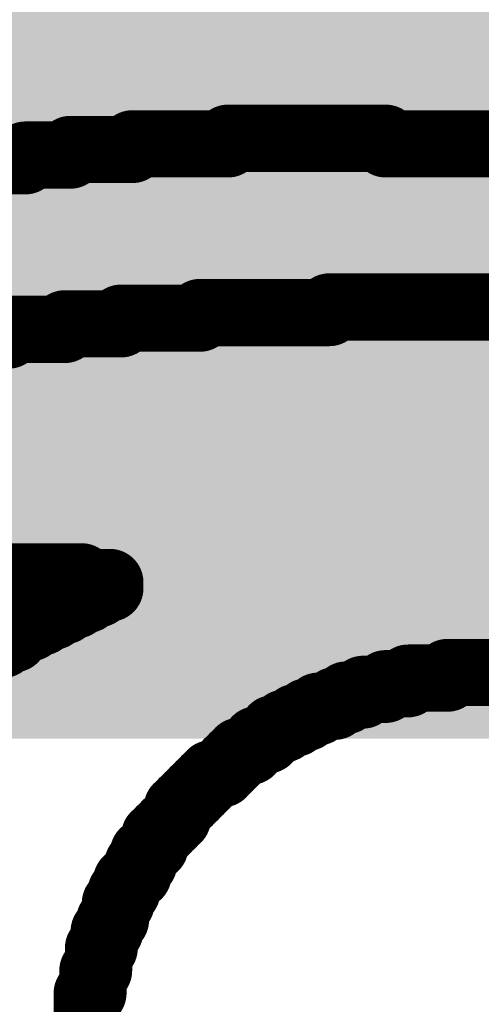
# Model space of a CAD drawing. Header units: inches. Extents: x -0.03 to 9.71, y 0 to 4.44.
# Tile 22 of 118: x 0.1701 to 0.2044, y 0.7502 to 0.8235. Entities that reach past the tile are written whole.
import ezdxf

# ---------------------------------------------------------------- set-up
doc = ezdxf.new("R2010")
doc.units = ezdxf.units.IN
doc.header["$MEASUREMENT"] = 0
doc.layers.add('Bottom Solder', color=6, linetype='Continuous')
doc.layers.add('Top Overlay', color=2, linetype='Continuous')

msp = doc.modelspace()

# ---------------------------------------------------------------- hatches: boundary and pattern name
at = {"layer": 'Bottom Solder'}
msp.add_hatch(color=6, dxfattribs=at).paths.add_polyline_path([(0.025136, 0.77), (4.305573, 0.77), (4.305573, 0.976379), (0.025136, 0.976379)])

# ---------------------------------------------------------------- linework, layer by layer
at = {"layer": 'Top Overlay'}
for p, q in [((0.178469, 0.813807), (0.178469, 0.814225)), ((0.178469, 0.814225), (0.185575, 0.814225)), ((0.185575, 0.814225), (0.185575, 0.814642)), ((0.185575, 0.814642), (0.197284, 0.814642)), ((0.197284, 0.814642), (0.197284, 0.814225)), ((0.197284, 0.814225), (0.206902, 0.814225)), ((0.170524, 0.812969), (0.170524, 0.81339)), ((0.170524, 0.81339), (0.173867, 0.81339)), ((0.173867, 0.81339), (0.173867, 0.813807)), ((0.173867, 0.813807), (0.178469, 0.813807)), ((0.167595, 0.812969), (0.170524, 0.812969)), ((0.193103, 0.801681), (0.183485, 0.801681)), ((0.183485, 0.801681), (0.183485, 0.801264)), ((0.208992, 0.802099), (0.193103, 0.802099)), ((0.193103, 0.802099), (0.193103, 0.801681)), ((0.183485, 0.801264), (0.17763, 0.801264)), ((0.17763, 0.801264), (0.17763, 0.800843)), ((0.173449, 0.800425), (0.169268, 0.800425)), ((0.17763, 0.800843), (0.173449, 0.800843)), ((0.173449, 0.800843), (0.173449, 0.800425)), ((0.15965, 0.782028), (0.174705, 0.782028)), ((0.174705, 0.782028), (0.174705, 0.78161)), ((0.174705, 0.78161), (0.176796, 0.78161)), ((0.176796, 0.781189), (0.175957, 0.781189)), ((0.175957, 0.781189), (0.175957, 0.780772)), ((0.176796, 0.78161), (0.176796, 0.781189)), ((0.175957, 0.780772), (0.175122, 0.780772)), ((0.175122, 0.780772), (0.175122, 0.780354)), ((0.174284, 0.779937), (0.173449, 0.779937)), ((0.173449, 0.779937), (0.173449, 0.779516)), ((0.175122, 0.780354), (0.174284, 0.780354)), ((0.174284, 0.780354), (0.174284, 0.779937)), ((0.172615, 0.779099), (0.171776, 0.779099)), ((0.171776, 0.779099), (0.171776, 0.778681)), ((0.173449, 0.779516), (0.172615, 0.779516)), ((0.172615, 0.779516), (0.172615, 0.779099)), ((0.170941, 0.778264), (0.170103, 0.778264)), ((0.170103, 0.778264), (0.170103, 0.777846)), ((0.171776, 0.778681), (0.170941, 0.778681)), ((0.170941, 0.778681), (0.170941, 0.778264)), ((0.170103, 0.777846), (0.169685, 0.777846)), ((0.201886, 0.7745), (0.201886, 0.774917)), ((0.201886, 0.774917), (0.208158, 0.774917)), ((0.197284, 0.773665), (0.197284, 0.774083)), ((0.197284, 0.774083), (0.198957, 0.774083)), ((0.198957, 0.774083), (0.198957, 0.7745)), ((0.198957, 0.7745), (0.201886, 0.7745)), ((0.194359, 0.772827), (0.194359, 0.773244)), ((0.194359, 0.773244), (0.195611, 0.773244)), ((0.195611, 0.773244), (0.195611, 0.773665)), ((0.195611, 0.773665), (0.197284, 0.773665)), ((0.192268, 0.771992), (0.192268, 0.772409)), ((0.192268, 0.772409), (0.19352, 0.772409)), ((0.19352, 0.772409), (0.19352, 0.772827)), ((0.19352, 0.772827), (0.194359, 0.772827)), ((0.19143, 0.771575), (0.19143, 0.771992)), ((0.19143, 0.771992), (0.192268, 0.771992)), ((0.189756, 0.770736), (0.189756, 0.771154)), ((0.189756, 0.771154), (0.190595, 0.771154)), ((0.190595, 0.771154), (0.190595, 0.771575)), ((0.190595, 0.771575), (0.19143, 0.771575)), ((0.188504, 0.769902), (0.188504, 0.770319)), ((0.188504, 0.770319), (0.188922, 0.770319)), ((0.188922, 0.770319), (0.188922, 0.770736)), ((0.188922, 0.770736), (0.189756, 0.770736)), ((0.187248, 0.769063), (0.187248, 0.76948)), ((0.187248, 0.76948), (0.187666, 0.76948)), ((0.187666, 0.76948), (0.187666, 0.769902)), ((0.187666, 0.769902), (0.188504, 0.769902)), ((0.186414, 0.768646), (0.186414, 0.769063)), ((0.186414, 0.769063), (0.187248, 0.769063)), ((0.185575, 0.767811), (0.185575, 0.768228)), ((0.185575, 0.768228), (0.185993, 0.768228)), ((0.185993, 0.768228), (0.185993, 0.768646)), ((0.185993, 0.768646), (0.186414, 0.768646)), ((0.184323, 0.766972), (0.184323, 0.76739)), ((0.184323, 0.76739), (0.185158, 0.76739)), ((0.185158, 0.76739), (0.185158, 0.767811)), ((0.185158, 0.767811), (0.185575, 0.767811)), ((0.183485, 0.766138), (0.183485, 0.766555)), ((0.183485, 0.766555), (0.183902, 0.766555)), ((0.183902, 0.766555), (0.183902, 0.766972)), ((0.183902, 0.766972), (0.184323, 0.766972)), ((0.183067, 0.765717), (0.183067, 0.766138)), ((0.183067, 0.766138), (0.183485, 0.766138)), ((0.182229, 0.764882), (0.182229, 0.765299)), ((0.182229, 0.765299), (0.18265, 0.765299)), ((0.18265, 0.765299), (0.18265, 0.765717)), ((0.18265, 0.765717), (0.183067, 0.765717)), ((0.181811, 0.764047), (0.181811, 0.764882)), ((0.181811, 0.764882), (0.182229, 0.764882)), ((0.180977, 0.763209), (0.180977, 0.76363)), ((0.180977, 0.76363), (0.181394, 0.76363)), ((0.181394, 0.76363), (0.181394, 0.764047)), ((0.181394, 0.764047), (0.181811, 0.764047)), ((0.180559, 0.762791), (0.180559, 0.763209)), ((0.180559, 0.763209), (0.180977, 0.763209)), ((0.180138, 0.761957), (0.180138, 0.762791)), ((0.180138, 0.762791), (0.180559, 0.762791)), ((0.179304, 0.760701), (0.179304, 0.761536)), ((0.179304, 0.761536), (0.179721, 0.761536)), ((0.179721, 0.761536), (0.179721, 0.761957)), ((0.179721, 0.761957), (0.180138, 0.761957)), ((0.178886, 0.759866), (0.178886, 0.760701)), ((0.178886, 0.760701), (0.179304, 0.760701)), ((0.178048, 0.75861), (0.178048, 0.759445)), ((0.178048, 0.759445), (0.178469, 0.759445)), ((0.178469, 0.759445), (0.178469, 0.759866)), ((0.178469, 0.759866), (0.178886, 0.759866)), ((0.17763, 0.757776), (0.17763, 0.75861)), ((0.17763, 0.75861), (0.178048, 0.75861)), ((0.177213, 0.75652), (0.177213, 0.757776)), ((0.177213, 0.757776), (0.17763, 0.757776)), ((0.176796, 0.755681), (0.176796, 0.75652)), ((0.176796, 0.75652), (0.177213, 0.75652)), ((0.176378, 0.754429), (0.176378, 0.755681)), ((0.176378, 0.755681), (0.176796, 0.755681)), ((0.175957, 0.752756), (0.175957, 0.754429)), ((0.175957, 0.754429), (0.176378, 0.754429)), ((0.17554, 0.751083), (0.17554, 0.752756)), ((0.17554, 0.752756), (0.175957, 0.752756)), ((0.175122, 0.746484), (0.175122, 0.751083)), ((0.175122, 0.751083), (0.17554, 0.751083))]:
    msp.add_line(p, q, dxfattribs=at)
at = {"layer": 'Top Overlay', "const_width": 0.005}
for points in [[(0.185575, 0.814642), (0.197284, 0.814642)], [(0.185575, 0.814225), (0.185575, 0.814642)], [(0.197284, 0.814225), (0.197284, 0.814642)], [(0.173867, 0.813807), (0.178469, 0.813807)], [(0.173867, 0.81339), (0.173867, 0.813807)], [(0.178469, 0.814225), (0.185575, 0.814225)], [(0.178469, 0.813807), (0.178469, 0.814225)], [(0.197284, 0.814225), (0.206902, 0.814225)], [(0.170524, 0.812969), (0.170524, 0.81339)], [(0.170524, 0.81339), (0.173867, 0.81339)], [(0.167595, 0.812969), (0.170524, 0.812969)], [(0.193103, 0.801681), (0.193103, 0.802099)], [(0.193103, 0.802099), (0.208992, 0.802099)], [(0.183485, 0.801264), (0.183485, 0.801681)], [(0.183485, 0.801681), (0.193103, 0.801681)], [(0.173449, 0.800425), (0.173449, 0.800843)], [(0.173449, 0.800843), (0.17763, 0.800843)], [(0.17763, 0.800843), (0.17763, 0.801264)], [(0.17763, 0.801264), (0.183485, 0.801264)], [(0.165922, 0.800008), (0.169268, 0.800008)], [(0.169268, 0.800008), (0.169268, 0.800425)], [(0.169268, 0.800425), (0.173449, 0.800425)], [(0.15965, 0.782028), (0.174705, 0.782028)], [(0.174705, 0.78161), (0.174705, 0.782028)], [(0.174705, 0.78161), (0.176796, 0.78161)], [(0.176796, 0.781189), (0.176796, 0.78161)], [(0.175957, 0.780772), (0.175957, 0.781189)], [(0.175957, 0.781189), (0.176796, 0.781189)], [(0.174284, 0.779937), (0.174284, 0.780354)], [(0.174284, 0.780354), (0.175122, 0.780354)], [(0.175122, 0.780354), (0.175122, 0.780772)], [(0.175122, 0.780772), (0.175957, 0.780772)], [(0.172615, 0.779099), (0.172615, 0.779516)], [(0.172615, 0.779516), (0.173449, 0.779516)], [(0.173449, 0.779937), (0.174284, 0.779937)], [(0.173449, 0.779516), (0.173449, 0.779937)], [(0.170941, 0.778681), (0.171776, 0.778681)], [(0.170941, 0.778264), (0.170941, 0.778681)], [(0.171776, 0.778681), (0.171776, 0.779099)], [(0.171776, 0.779099), (0.172615, 0.779099)], [(0.170103, 0.778264), (0.170941, 0.778264)], [(0.170103, 0.777846), (0.170103, 0.778264)], [(0.168851, 0.777425), (0.169685, 0.777425)], [(0.168851, 0.777008), (0.168851, 0.777425)], [(0.169685, 0.777425), (0.169685, 0.777846)], [(0.169685, 0.777846), (0.170103, 0.777846)], [(0.167595, 0.776591), (0.168012, 0.776591)], [(0.168012, 0.776591), (0.168012, 0.777008)], [(0.168012, 0.777008), (0.168851, 0.777008)], [(0.198957, 0.7745), (0.201886, 0.7745)], [(0.198957, 0.774083), (0.198957, 0.7745)], [(0.201886, 0.774917), (0.208158, 0.774917)], [(0.201886, 0.7745), (0.201886, 0.774917)], [(0.195611, 0.773244), (0.195611, 0.773665)], [(0.195611, 0.773665), (0.197284, 0.773665)], [(0.197284, 0.774083), (0.198957, 0.774083)], [(0.197284, 0.773665), (0.197284, 0.774083)], [(0.19352, 0.772827), (0.194359, 0.772827)], [(0.19352, 0.772409), (0.19352, 0.772827)], [(0.194359, 0.773244), (0.195611, 0.773244)], [(0.194359, 0.772827), (0.194359, 0.773244)], [(0.192268, 0.772409), (0.19352, 0.772409)], [(0.192268, 0.771992), (0.192268, 0.772409)], [(0.190595, 0.771575), (0.19143, 0.771575)], [(0.190595, 0.771154), (0.190595, 0.771575)], [(0.19143, 0.771992), (0.192268, 0.771992)], [(0.19143, 0.771575), (0.19143, 0.771992)], [(0.188922, 0.770736), (0.189756, 0.770736)], [(0.188922, 0.770319), (0.188922, 0.770736)], [(0.189756, 0.770736), (0.189756, 0.771154)], [(0.189756, 0.771154), (0.190595, 0.771154)], [(0.187666, 0.769902), (0.188504, 0.769902)], [(0.187666, 0.76948), (0.187666, 0.769902)], [(0.188504, 0.769902), (0.188504, 0.770319)], [(0.188504, 0.770319), (0.188922, 0.770319)], [(0.187248, 0.769063), (0.187248, 0.76948)], [(0.187248, 0.76948), (0.187666, 0.76948)], [(0.185993, 0.768228), (0.185993, 0.768646)], [(0.185993, 0.768646), (0.186414, 0.768646)], [(0.186414, 0.769063), (0.187248, 0.769063)], [(0.186414, 0.768646), (0.186414, 0.769063)], [(0.185158, 0.76739), (0.185158, 0.767811)], [(0.185158, 0.767811), (0.185575, 0.767811)], [(0.185575, 0.768228), (0.185993, 0.768228)], [(0.185575, 0.767811), (0.185575, 0.768228)], [(0.183902, 0.766972), (0.184323, 0.766972)], [(0.183902, 0.766555), (0.183902, 0.766972)], [(0.184323, 0.766972), (0.184323, 0.76739)], [(0.184323, 0.76739), (0.185158, 0.76739)], [(0.183485, 0.766555), (0.183902, 0.766555)], [(0.183485, 0.766138), (0.183485, 0.766555)], [(0.18265, 0.765717), (0.183067, 0.765717)], [(0.18265, 0.765299), (0.18265, 0.765717)], [(0.183067, 0.766138), (0.183485, 0.766138)], [(0.183067, 0.765717), (0.183067, 0.766138)], [(0.181811, 0.764465), (0.181811, 0.764882)], [(0.181811, 0.764882), (0.182229, 0.764882)], [(0.182229, 0.764882), (0.182229, 0.765299)], [(0.182229, 0.765299), (0.18265, 0.765299)], [(0.181394, 0.764047), (0.181811, 0.764047)], [(0.181394, 0.76363), (0.181394, 0.764047)], [(0.181811, 0.764047), (0.181811, 0.764465)], [(0.180977, 0.76363), (0.181394, 0.76363)], [(0.180977, 0.763209), (0.180977, 0.76363)], [(0.180138, 0.762791), (0.180559, 0.762791)], [(0.180138, 0.762374), (0.180138, 0.762791)], [(0.180559, 0.763209), (0.180977, 0.763209)], [(0.180559, 0.762791), (0.180559, 0.763209)], [(0.179721, 0.761536), (0.179721, 0.761957)], [(0.179721, 0.761957), (0.180138, 0.761957)], [(0.180138, 0.761957), (0.180138, 0.762374)], [(0.179304, 0.761118), (0.179304, 0.761536)], [(0.179304, 0.761536), (0.179721, 0.761536)], [(0.179304, 0.760701), (0.179304, 0.761118)], [(0.178886, 0.760701), (0.179304, 0.760701)], [(0.178886, 0.760284), (0.178886, 0.760701)], [(0.178469, 0.759866), (0.178886, 0.759866)], [(0.178469, 0.759445), (0.178469, 0.759866)], [(0.178886, 0.759866), (0.178886, 0.760284)], [(0.178048, 0.759445), (0.178469, 0.759445)], [(0.178048, 0.759028), (0.178048, 0.759445)], [(0.178048, 0.75861), (0.178048, 0.759028)], [(0.17763, 0.758193), (0.17763, 0.75861)], [(0.17763, 0.75861), (0.178048, 0.75861)], [(0.17763, 0.757776), (0.17763, 0.758193)], [(0.177213, 0.757776), (0.17763, 0.757776)], [(0.177213, 0.757354), (0.177213, 0.757776)], [(0.177213, 0.756937), (0.177213, 0.757354)], [(0.177213, 0.75652), (0.177213, 0.756937)], [(0.176796, 0.75652), (0.177213, 0.75652)], [(0.176796, 0.756102), (0.176796, 0.75652)], [(0.176796, 0.755681), (0.176796, 0.756102)], [(0.176378, 0.755681), (0.176796, 0.755681)], [(0.176378, 0.755264), (0.176378, 0.755681)], [(0.176378, 0.754846), (0.176378, 0.755264)], [(0.176378, 0.754429), (0.176378, 0.754846)], [(0.175957, 0.754012), (0.175957, 0.754429)], [(0.175957, 0.754429), (0.176378, 0.754429)], [(0.175957, 0.753591), (0.175957, 0.754012)], [(0.175957, 0.753173), (0.175957, 0.753591)], [(0.175957, 0.752756), (0.175957, 0.753173)], [(0.17554, 0.752339), (0.17554, 0.752756)], [(0.17554, 0.752756), (0.175957, 0.752756)], [(0.17554, 0.751917), (0.17554, 0.752339)], [(0.17554, 0.7515), (0.17554, 0.751917)], [(0.175122, 0.751083), (0.17554, 0.751083)], [(0.175122, 0.750665), (0.175122, 0.751083)], [(0.17554, 0.751083), (0.17554, 0.7515)], [(0.175122, 0.750248), (0.175122, 0.750665)], [(0.175122, 0.749831), (0.175122, 0.750248)], [(0.175122, 0.749409), (0.175122, 0.749831)], [(0.175122, 0.748992), (0.175122, 0.749409)], [(0.175122, 0.748575), (0.175122, 0.748992)], [(0.175122, 0.748158), (0.175122, 0.748575)], [(0.175122, 0.747736), (0.175122, 0.748158)]]:
    msp.add_lwpolyline(points, dxfattribs=at)
at = {"layer": 'Top Overlay', "const_width": 0.0025}
for points in [[(0.184325, 0.814642, 1), (0.186825, 0.814642, 1)], [(0.184325, 0.814642, 1), (0.186825, 0.814642, 1)], [(0.196034, 0.814642, 1), (0.198534, 0.814642, 1)], [(0.196034, 0.814642, 1), (0.198534, 0.814642, 1)], [(0.172617, 0.813807, 1), (0.175117, 0.813807, 1)], [(0.172617, 0.813807, 1), (0.175117, 0.813807, 1)], [(0.177219, 0.814225, 1), (0.179719, 0.814225, 1)], [(0.177219, 0.814225, 1), (0.179719, 0.814225, 1)], [(0.177219, 0.813807, 1), (0.179719, 0.813807, 1)], [(0.177219, 0.813807, 1), (0.179719, 0.813807, 1)], [(0.184325, 0.814225, 1), (0.186825, 0.814225, 1)], [(0.184325, 0.814225, 1), (0.186825, 0.814225, 1)], [(0.196034, 0.814225, 1), (0.198534, 0.814225, 1)], [(0.196034, 0.814225, 1), (0.198534, 0.814225, 1)], [(0.169274, 0.81339, 1), (0.171774, 0.81339, 1)], [(0.169274, 0.81339, 1), (0.171774, 0.81339, 1)], [(0.172617, 0.81339, 1), (0.175117, 0.81339, 1)], [(0.172617, 0.81339, 1), (0.175117, 0.81339, 1)], [(0.169274, 0.812969, 1), (0.171774, 0.812969, 1)], [(0.169274, 0.812969, 1), (0.171774, 0.812969, 1)], [(0.191853, 0.802099, 1), (0.194353, 0.802099, 1)], [(0.191853, 0.802099, 1), (0.194353, 0.802099, 1)], [(0.182235, 0.801681, 1), (0.184735, 0.801681, 1)], [(0.182235, 0.801681, 1), (0.184735, 0.801681, 1)], [(0.191853, 0.801681, 1), (0.194353, 0.801681, 1)], [(0.191853, 0.801681, 1), (0.194353, 0.801681, 1)], [(0.172199, 0.800843, 1), (0.174699, 0.800843, 1)], [(0.172199, 0.800843, 1), (0.174699, 0.800843, 1)], [(0.17638, 0.801264, 1), (0.17888, 0.801264, 1)], [(0.17638, 0.801264, 1), (0.17888, 0.801264, 1)], [(0.17638, 0.800843, 1), (0.17888, 0.800843, 1)], [(0.17638, 0.800843, 1), (0.17888, 0.800843, 1)], [(0.182235, 0.801264, 1), (0.184735, 0.801264, 1)], [(0.182235, 0.801264, 1), (0.184735, 0.801264, 1)], [(0.168018, 0.800425, 1), (0.170518, 0.800425, 1)], [(0.168018, 0.800425, 1), (0.170518, 0.800425, 1)], [(0.168018, 0.800008, 1), (0.170518, 0.800008, 1)], [(0.168018, 0.800008, 1), (0.170518, 0.800008, 1)], [(0.172199, 0.800425, 1), (0.174699, 0.800425, 1)], [(0.172199, 0.800425, 1), (0.174699, 0.800425, 1)], [(0.173455, 0.782028, 1), (0.175955, 0.782028, 1)], [(0.173455, 0.782028, 1), (0.175955, 0.782028, 1)], [(0.173455, 0.78161, 1), (0.175955, 0.78161, 1)], [(0.173455, 0.78161, 1), (0.175955, 0.78161, 1)], [(0.175546, 0.78161, 1), (0.178046, 0.78161, 1)], [(0.175546, 0.78161, 1), (0.178046, 0.78161, 1)], [(0.174707, 0.781189, 1), (0.177207, 0.781189, 1)], [(0.174707, 0.781189, 1), (0.177207, 0.781189, 1)], [(0.175546, 0.781189, 1), (0.178046, 0.781189, 1)], [(0.175546, 0.781189, 1), (0.178046, 0.781189, 1)], [(0.173034, 0.780354, 1), (0.175534, 0.780354, 1)], [(0.173034, 0.780354, 1), (0.175534, 0.780354, 1)], [(0.173872, 0.780772, 1), (0.176372, 0.780772, 1)], [(0.173872, 0.780772, 1), (0.176372, 0.780772, 1)], [(0.173872, 0.780354, 1), (0.176372, 0.780354, 1)], [(0.173872, 0.780354, 1), (0.176372, 0.780354, 1)], [(0.174707, 0.780772, 1), (0.177207, 0.780772, 1)], [(0.174707, 0.780772, 1), (0.177207, 0.780772, 1)], [(0.171365, 0.779516, 1), (0.173865, 0.779516, 1)], [(0.171365, 0.779516, 1), (0.173865, 0.779516, 1)], [(0.172199, 0.779937, 1), (0.174699, 0.779937, 1)], [(0.172199, 0.779937, 1), (0.174699, 0.779937, 1)], [(0.172199, 0.779516, 1), (0.174699, 0.779516, 1)], [(0.172199, 0.779516, 1), (0.174699, 0.779516, 1)], [(0.173034, 0.779937, 1), (0.175534, 0.779937, 1)], [(0.173034, 0.779937, 1), (0.175534, 0.779937, 1)], [(0.169691, 0.778681, 1), (0.172191, 0.778681, 1)], [(0.169691, 0.778681, 1), (0.172191, 0.778681, 1)], [(0.170526, 0.779099, 1), (0.173026, 0.779099, 1)], [(0.170526, 0.779099, 1), (0.173026, 0.779099, 1)], [(0.170526, 0.778681, 1), (0.173026, 0.778681, 1)], [(0.170526, 0.778681, 1), (0.173026, 0.778681, 1)], [(0.171365, 0.779099, 1), (0.173865, 0.779099, 1)], [(0.171365, 0.779099, 1), (0.173865, 0.779099, 1)], [(0.168853, 0.778264, 1), (0.171353, 0.778264, 1)], [(0.168853, 0.778264, 1), (0.171353, 0.778264, 1)], [(0.169691, 0.778264, 1), (0.172191, 0.778264, 1)], [(0.169691, 0.778264, 1), (0.172191, 0.778264, 1)], [(0.167601, 0.777425, 1), (0.170101, 0.777425, 1)], [(0.167601, 0.777425, 1), (0.170101, 0.777425, 1)], [(0.168435, 0.777846, 1), (0.170935, 0.777846, 1)], [(0.168435, 0.777846, 1), (0.170935, 0.777846, 1)], [(0.168435, 0.777425, 1), (0.170935, 0.777425, 1)], [(0.168435, 0.777425, 1), (0.170935, 0.777425, 1)], [(0.168853, 0.777846, 1), (0.171353, 0.777846, 1)], [(0.168853, 0.777846, 1), (0.171353, 0.777846, 1)], [(0.166762, 0.777008, 1), (0.169262, 0.777008, 1)], [(0.166762, 0.777008, 1), (0.169262, 0.777008, 1)], [(0.166762, 0.776591, 1), (0.169262, 0.776591, 1)], [(0.166762, 0.776591, 1), (0.169262, 0.776591, 1)], [(0.167601, 0.777008, 1), (0.170101, 0.777008, 1)], [(0.167601, 0.777008, 1), (0.170101, 0.777008, 1)], [(0.197707, 0.7745, 1), (0.200207, 0.7745, 1)], [(0.197707, 0.7745, 1), (0.200207, 0.7745, 1)], [(0.200636, 0.774917, 1), (0.203136, 0.774917, 1)], [(0.200636, 0.774917, 1), (0.203136, 0.774917, 1)], [(0.200636, 0.7745, 1), (0.203136, 0.7745, 1)], [(0.200636, 0.7745, 1), (0.203136, 0.7745, 1)], [(0.194361, 0.773665, 1), (0.196861, 0.773665, 1)], [(0.194361, 0.773665, 1), (0.196861, 0.773665, 1)], [(0.196034, 0.774083, 1), (0.198534, 0.774083, 1)], [(0.196034, 0.774083, 1), (0.198534, 0.774083, 1)], [(0.196034, 0.773665, 1), (0.198534, 0.773665, 1)], [(0.196034, 0.773665, 1), (0.198534, 0.773665, 1)], [(0.197707, 0.774083, 1), (0.200207, 0.774083, 1)], [(0.197707, 0.774083, 1), (0.200207, 0.774083, 1)], [(0.19227, 0.772827, 1), (0.19477, 0.772827, 1)], [(0.19227, 0.772827, 1), (0.19477, 0.772827, 1)], [(0.193109, 0.773244, 1), (0.195609, 0.773244, 1)], [(0.193109, 0.773244, 1), (0.195609, 0.773244, 1)], [(0.193109, 0.772827, 1), (0.195609, 0.772827, 1)], [(0.193109, 0.772827, 1), (0.195609, 0.772827, 1)], [(0.194361, 0.773244, 1), (0.196861, 0.773244, 1)], [(0.194361, 0.773244, 1), (0.196861, 0.773244, 1)], [(0.191018, 0.772409, 1), (0.193518, 0.772409, 1)], [(0.191018, 0.772409, 1), (0.193518, 0.772409, 1)], [(0.19227, 0.772409, 1), (0.19477, 0.772409, 1)], [(0.19227, 0.772409, 1), (0.19477, 0.772409, 1)], [(0.189345, 0.771575, 1), (0.191845, 0.771575, 1)], [(0.189345, 0.771575, 1), (0.191845, 0.771575, 1)], [(0.19018, 0.771992, 1), (0.19268, 0.771992, 1)], [(0.19018, 0.771992, 1), (0.19268, 0.771992, 1)], [(0.19018, 0.771575, 1), (0.19268, 0.771575, 1)], [(0.19018, 0.771575, 1), (0.19268, 0.771575, 1)], [(0.191018, 0.771992, 1), (0.193518, 0.771992, 1)], [(0.191018, 0.771992, 1), (0.193518, 0.771992, 1)], [(0.187672, 0.770736, 1), (0.190172, 0.770736, 1)], [(0.187672, 0.770736, 1), (0.190172, 0.770736, 1)], [(0.188506, 0.771154, 1), (0.191006, 0.771154, 1)], [(0.188506, 0.771154, 1), (0.191006, 0.771154, 1)], [(0.188506, 0.770736, 1), (0.191006, 0.770736, 1)], [(0.188506, 0.770736, 1), (0.191006, 0.770736, 1)], [(0.189345, 0.771154, 1), (0.191845, 0.771154, 1)], [(0.189345, 0.771154, 1), (0.191845, 0.771154, 1)], [(0.186416, 0.769902, 1), (0.188916, 0.769902, 1)], [(0.186416, 0.769902, 1), (0.188916, 0.769902, 1)], [(0.187254, 0.770319, 1), (0.189754, 0.770319, 1)], [(0.187254, 0.770319, 1), (0.189754, 0.770319, 1)], [(0.187254, 0.769902, 1), (0.189754, 0.769902, 1)], [(0.187254, 0.769902, 1), (0.189754, 0.769902, 1)], [(0.187672, 0.770319, 1), (0.190172, 0.770319, 1)], [(0.187672, 0.770319, 1), (0.190172, 0.770319, 1)], [(0.185998, 0.76948, 1), (0.188498, 0.76948, 1)], [(0.185998, 0.76948, 1), (0.188498, 0.76948, 1)], [(0.186416, 0.76948, 1), (0.188916, 0.76948, 1)], [(0.186416, 0.76948, 1), (0.188916, 0.76948, 1)], [(0.184743, 0.768646, 1), (0.187243, 0.768646, 1)], [(0.184743, 0.768646, 1), (0.187243, 0.768646, 1)], [(0.185164, 0.769063, 1), (0.187664, 0.769063, 1)], [(0.185164, 0.769063, 1), (0.187664, 0.769063, 1)], [(0.185164, 0.768646, 1), (0.187664, 0.768646, 1)], [(0.185164, 0.768646, 1), (0.187664, 0.768646, 1)], [(0.185998, 0.769063, 1), (0.188498, 0.769063, 1)], [(0.185998, 0.769063, 1), (0.188498, 0.769063, 1)], [(0.183908, 0.767811, 1), (0.186408, 0.767811, 1)], [(0.183908, 0.767811, 1), (0.186408, 0.767811, 1)], [(0.184325, 0.768228, 1), (0.186825, 0.768228, 1)], [(0.184325, 0.768228, 1), (0.186825, 0.768228, 1)], [(0.184325, 0.767811, 1), (0.186825, 0.767811, 1)], [(0.184325, 0.767811, 1), (0.186825, 0.767811, 1)], [(0.184743, 0.768228, 1), (0.187243, 0.768228, 1)], [(0.184743, 0.768228, 1), (0.187243, 0.768228, 1)], [(0.182652, 0.766972, 1), (0.185152, 0.766972, 1)], [(0.182652, 0.766972, 1), (0.185152, 0.766972, 1)], [(0.183073, 0.76739, 1), (0.185573, 0.76739, 1)], [(0.183073, 0.76739, 1), (0.185573, 0.76739, 1)], [(0.183073, 0.766972, 1), (0.185573, 0.766972, 1)], [(0.183073, 0.766972, 1), (0.185573, 0.766972, 1)], [(0.183908, 0.76739, 1), (0.186408, 0.76739, 1)], [(0.183908, 0.76739, 1), (0.186408, 0.76739, 1)], [(0.182235, 0.766555, 1), (0.184735, 0.766555, 1)], [(0.182235, 0.766555, 1), (0.184735, 0.766555, 1)], [(0.182652, 0.766555, 1), (0.185152, 0.766555, 1)], [(0.182652, 0.766555, 1), (0.185152, 0.766555, 1)], [(0.1814, 0.765717, 1), (0.1839, 0.765717, 1)], [(0.1814, 0.765717, 1), (0.1839, 0.765717, 1)], [(0.181817, 0.766138, 1), (0.184317, 0.766138, 1)], [(0.181817, 0.766138, 1), (0.184317, 0.766138, 1)], [(0.181817, 0.765717, 1), (0.184317, 0.765717, 1)], [(0.181817, 0.765717, 1), (0.184317, 0.765717, 1)], [(0.182235, 0.766138, 1), (0.184735, 0.766138, 1)], [(0.182235, 0.766138, 1), (0.184735, 0.766138, 1)], [(0.180561, 0.764882, 1), (0.183061, 0.764882, 1)], [(0.180561, 0.764882, 1), (0.183061, 0.764882, 1)], [(0.180979, 0.765299, 1), (0.183479, 0.765299, 1)], [(0.180979, 0.765299, 1), (0.183479, 0.765299, 1)], [(0.180979, 0.764882, 1), (0.183479, 0.764882, 1)], [(0.180979, 0.764882, 1), (0.183479, 0.764882, 1)], [(0.1814, 0.765299, 1), (0.1839, 0.765299, 1)], [(0.1814, 0.765299, 1), (0.1839, 0.765299, 1)], [(0.180144, 0.764047, 1), (0.182644, 0.764047, 1)], [(0.180144, 0.764047, 1), (0.182644, 0.764047, 1)], [(0.180561, 0.764465, 1), (0.183061, 0.764465, 1)], [(0.180561, 0.764465, 1), (0.183061, 0.764465, 1)], [(0.180561, 0.764047, 1), (0.183061, 0.764047, 1)], [(0.180561, 0.764047, 1), (0.183061, 0.764047, 1)], [(0.179727, 0.76363, 1), (0.182227, 0.76363, 1)], [(0.179727, 0.76363, 1), (0.182227, 0.76363, 1)], [(0.180144, 0.76363, 1), (0.182644, 0.76363, 1)], [(0.180144, 0.76363, 1), (0.182644, 0.76363, 1)], [(0.178888, 0.762791, 1), (0.181388, 0.762791, 1)], [(0.178888, 0.762791, 1), (0.181388, 0.762791, 1)], [(0.179309, 0.763209, 1), (0.181809, 0.763209, 1)], [(0.179309, 0.763209, 1), (0.181809, 0.763209, 1)], [(0.179309, 0.762791, 1), (0.181809, 0.762791, 1)], [(0.179309, 0.762791, 1), (0.181809, 0.762791, 1)], [(0.179727, 0.763209, 1), (0.182227, 0.763209, 1)], [(0.179727, 0.763209, 1), (0.182227, 0.763209, 1)], [(0.178471, 0.761957, 1), (0.180971, 0.761957, 1)], [(0.178471, 0.761957, 1), (0.180971, 0.761957, 1)], [(0.178888, 0.762374, 1), (0.181388, 0.762374, 1)], [(0.178888, 0.762374, 1), (0.181388, 0.762374, 1)], [(0.178888, 0.761957, 1), (0.181388, 0.761957, 1)], [(0.178888, 0.761957, 1), (0.181388, 0.761957, 1)], [(0.178054, 0.761536, 1), (0.180554, 0.761536, 1)], [(0.178054, 0.761536, 1), (0.180554, 0.761536, 1)], [(0.178054, 0.761118, 1), (0.180554, 0.761118, 1)], [(0.178054, 0.761118, 1), (0.180554, 0.761118, 1)], [(0.178471, 0.761536, 1), (0.180971, 0.761536, 1)], [(0.178471, 0.761536, 1), (0.180971, 0.761536, 1)], [(0.177636, 0.760701, 1), (0.180136, 0.760701, 1)], [(0.177636, 0.760701, 1), (0.180136, 0.760701, 1)], [(0.178054, 0.760701, 1), (0.180554, 0.760701, 1)], [(0.178054, 0.760701, 1), (0.180554, 0.760701, 1)], [(0.177219, 0.759866, 1), (0.179719, 0.759866, 1)], [(0.177219, 0.759866, 1), (0.179719, 0.759866, 1)], [(0.177636, 0.760284, 1), (0.180136, 0.760284, 1)], [(0.177636, 0.760284, 1), (0.180136, 0.760284, 1)], [(0.177636, 0.759866, 1), (0.180136, 0.759866, 1)], [(0.177636, 0.759866, 1), (0.180136, 0.759866, 1)], [(0.176798, 0.759445, 1), (0.179298, 0.759445, 1)], [(0.176798, 0.759445, 1), (0.179298, 0.759445, 1)], [(0.176798, 0.759028, 1), (0.179298, 0.759028, 1)], [(0.176798, 0.759028, 1), (0.179298, 0.759028, 1)], [(0.177219, 0.759445, 1), (0.179719, 0.759445, 1)], [(0.177219, 0.759445, 1), (0.179719, 0.759445, 1)], [(0.17638, 0.75861, 1), (0.17888, 0.75861, 1)], [(0.17638, 0.75861, 1), (0.17888, 0.75861, 1)], [(0.17638, 0.758193, 1), (0.17888, 0.758193, 1)], [(0.17638, 0.758193, 1), (0.17888, 0.758193, 1)], [(0.176798, 0.75861, 1), (0.179298, 0.75861, 1)], [(0.176798, 0.75861, 1), (0.179298, 0.75861, 1)], [(0.175963, 0.757776, 1), (0.178463, 0.757776, 1)], [(0.175963, 0.757776, 1), (0.178463, 0.757776, 1)], [(0.17638, 0.757776, 1), (0.17888, 0.757776, 1)], [(0.17638, 0.757776, 1), (0.17888, 0.757776, 1)], [(0.175963, 0.757354, 1), (0.178463, 0.757354, 1)], [(0.175963, 0.757354, 1), (0.178463, 0.757354, 1)], [(0.175963, 0.756937, 1), (0.178463, 0.756937, 1)], [(0.175963, 0.756937, 1), (0.178463, 0.756937, 1)], [(0.175546, 0.75652, 1), (0.178046, 0.75652, 1)], [(0.175546, 0.75652, 1), (0.178046, 0.75652, 1)], [(0.175546, 0.756102, 1), (0.178046, 0.756102, 1)], [(0.175546, 0.756102, 1), (0.178046, 0.756102, 1)], [(0.175963, 0.75652, 1), (0.178463, 0.75652, 1)], [(0.175963, 0.75652, 1), (0.178463, 0.75652, 1)], [(0.175128, 0.755681, 1), (0.177628, 0.755681, 1)], [(0.175128, 0.755681, 1), (0.177628, 0.755681, 1)], [(0.175128, 0.755264, 1), (0.177628, 0.755264, 1)], [(0.175128, 0.755264, 1), (0.177628, 0.755264, 1)], [(0.175546, 0.755681, 1), (0.178046, 0.755681, 1)], [(0.175546, 0.755681, 1), (0.178046, 0.755681, 1)], [(0.175128, 0.754846, 1), (0.177628, 0.754846, 1)], [(0.175128, 0.754846, 1), (0.177628, 0.754846, 1)], [(0.174707, 0.754429, 1), (0.177207, 0.754429, 1)], [(0.174707, 0.754429, 1), (0.177207, 0.754429, 1)], [(0.174707, 0.754012, 1), (0.177207, 0.754012, 1)], [(0.174707, 0.754012, 1), (0.177207, 0.754012, 1)], [(0.175128, 0.754429, 1), (0.177628, 0.754429, 1)], [(0.175128, 0.754429, 1), (0.177628, 0.754429, 1)], [(0.174707, 0.753591, 1), (0.177207, 0.753591, 1)], [(0.174707, 0.753591, 1), (0.177207, 0.753591, 1)], [(0.174707, 0.753173, 1), (0.177207, 0.753173, 1)], [(0.174707, 0.753173, 1), (0.177207, 0.753173, 1)], [(0.17429, 0.752756, 1), (0.17679, 0.752756, 1)], [(0.17429, 0.752756, 1), (0.17679, 0.752756, 1)], [(0.17429, 0.752339, 1), (0.17679, 0.752339, 1)], [(0.17429, 0.752339, 1), (0.17679, 0.752339, 1)], [(0.174707, 0.752756, 1), (0.177207, 0.752756, 1)], [(0.174707, 0.752756, 1), (0.177207, 0.752756, 1)], [(0.17429, 0.751917, 1), (0.17679, 0.751917, 1)], [(0.17429, 0.751917, 1), (0.17679, 0.751917, 1)], [(0.173872, 0.751083, 1), (0.176372, 0.751083, 1)], [(0.173872, 0.751083, 1), (0.176372, 0.751083, 1)], [(0.17429, 0.7515, 1), (0.17679, 0.7515, 1)], [(0.17429, 0.7515, 1), (0.17679, 0.7515, 1)], [(0.17429, 0.751083, 1), (0.17679, 0.751083, 1)], [(0.17429, 0.751083, 1), (0.17679, 0.751083, 1)], [(0.173872, 0.750665, 1), (0.176372, 0.750665, 1)], [(0.173872, 0.750665, 1), (0.176372, 0.750665, 1)], [(0.173872, 0.750248, 1), (0.176372, 0.750248, 1)], [(0.173872, 0.750248, 1), (0.176372, 0.750248, 1)], [(0.173872, 0.749831, 1), (0.176372, 0.749831, 1)], [(0.173872, 0.749831, 1), (0.176372, 0.749831, 1)], [(0.173872, 0.749409, 1), (0.176372, 0.749409, 1)], [(0.173872, 0.749409, 1), (0.176372, 0.749409, 1)], [(0.173872, 0.748992, 1), (0.176372, 0.748992, 1)], [(0.173872, 0.748992, 1), (0.176372, 0.748992, 1)], [(0.173872, 0.748575, 1), (0.176372, 0.748575, 1)], [(0.173872, 0.748575, 1), (0.176372, 0.748575, 1)], [(0.173872, 0.748158, 1), (0.176372, 0.748158, 1)], [(0.173872, 0.748158, 1), (0.176372, 0.748158, 1)]]:
    msp.add_lwpolyline(points, format="xyb", close=True, dxfattribs=at)

doc.saveas('drawing.dxf')
